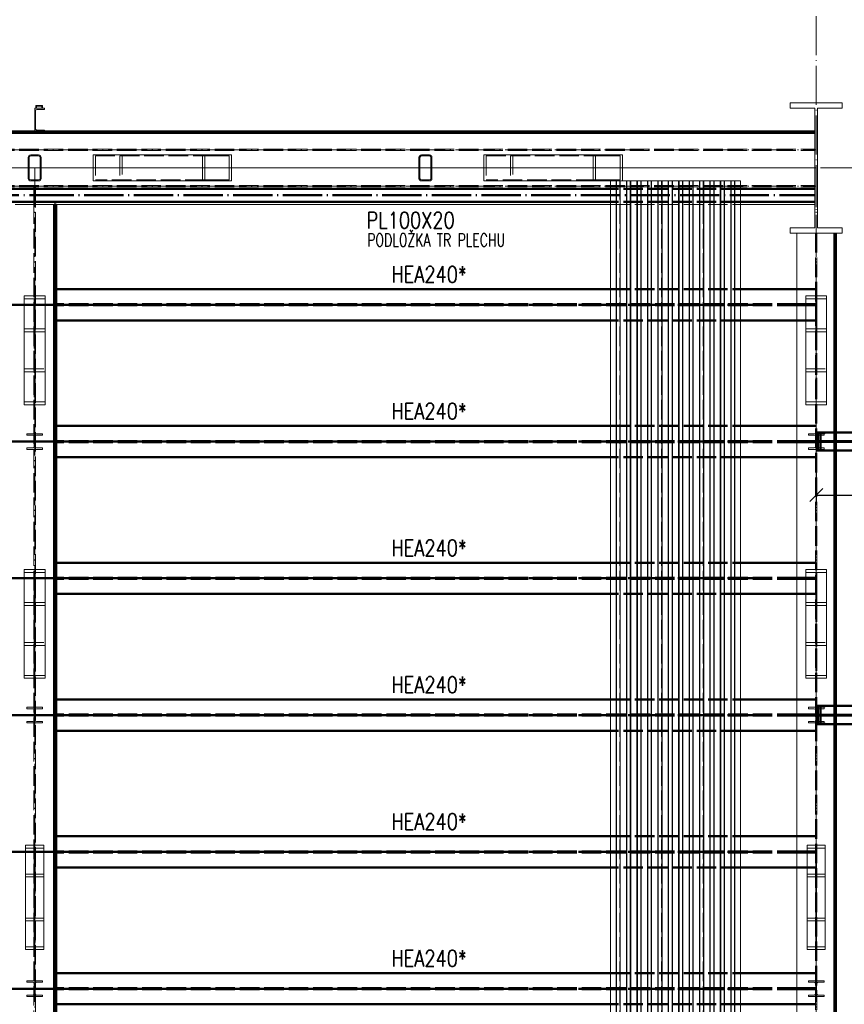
# Paper-space layout 'Layout1' of a CAD drawing. Extents: x -2 to 1243, y -36 to 596.
# Tile 50 of 84: x 599 to 725, y 358 to 509. Entities that reach past the tile are written whole.
import ezdxf

# ---------------------------------------------------------------- set-up
doc = ezdxf.new("R2010")
doc.units = 0
for name, pattern in [('ACAD_ISO02W100', [15, 12, -3]), ('ACAD_ISO04W100', [30.5, 24, -3, 0.5, -3]), ('HP_01_CER_B', [8, 5, -1, 1, -1])]:
    doc.linetypes.add(name, pattern=pattern)
doc.layers.get('0').update_dxf_attribs({"linetype": 'CONTINUOUS'})
doc.layers.get('DEFPOINTS').update_dxf_attribs({"color": 132, "linetype": 'CONTINUOUS'})
for name, color, linetype, lineweight in [('SS_1.ET-HALA_TaO-KCE_VELINU-PRUVLAK', 9, 'CONTINUOUS', 13), ('SS_1.ET-HALA_TaO-LAVKA_+8.000m', 9, 'CONTINUOUS', 13), ('SS_1.ET-HALA_TaO-RASTR', 7, 'HP_01_CER_B', 13), ('SS_1.ET-HALA_TaO-SLOUP', 9, 'CONTINUOUS', 13), ('SS_2.ET-HALA_TaO-KCE_VELINU-PODLAH.NOSNIK', 212, 'CONTINUOUS', 50), ('SS_2.ET-HALA_TaO-KCE_VELINU-PODLAHA_LEM', 140, 'CONTINUOUS', 50), ('SS_2.ET-HALA_TaO-KCE_VELINU-PODLAHA_TRAPEZ.PLECH', 153, 'CONTINUOUS', 18), ('SS_2.ET-HALA_TaO-KCE_VELINU-ZESILENI', 160, 'CONTINUOUS', 50), ('SS_2.ET-HALA_TaO-LAVKA_+8.000m', 134, 'CONTINUOUS', 50), ('SS_KOTY', 3, 'CONTINUOUS', 25), ('SS_POPIS_PROFILU', 13, 'CONTINUOUS', 25), ('SS_POPIS_PROFILU_S355', 2, 'CONTINUOUS', 35)]:
    doc.layers.add(name, color=color, linetype=linetype, lineweight=lineweight)
doc.styles.add('ROMANS', font='romans.shx', dxfattribs={"width": 0.8})
doc.styles.add('romans.shx', font='romans.shx', dxfattribs={"height": 5})
doc.dimstyles.new('A-1_(2.5)_50AS', dxfattribs={"dimtxt": 2.5, "dimasz": 2, "dimexe": 1, "dimexo": 2, "dimgap": 0, "dimtad": 0, "dimdec": 1, "dimlfac": 50, "dimrnd": 1, "dimtxsty": 'ROMANS', "dimblk1": 'OBLIQUE', "dimblk2": 'OBLIQUE', "dimsah": 1, "dimcen": 2, "dimclrd": 256, "dimclre": 256, "dimclrt": 256, "dimadec": 1, "dimazin": 2, "dimtfac": 0.714286, "dimtdec": 1, "dimtmove": 0, "dimatfit": 3, "dimldrblk": 'OPEN', "dimfxl": 1, "dimtvp": 1.142857, "dimtfill": 1, "dimtolj": 1, "dimlwd": -1, "dimlwe": -1, "dimarcsym": 0})

# ---------------------------------------------------------------- blocks, each defined once
blk = doc.blocks.new('_Oblique')
at = {"color": 0, "linetype": 'ByBlock', "lineweight": -2}
blk.add_line((-0.5, -0.5), (0.5, 0.5), dxfattribs=at)
blk = doc.blocks.new('*D93')
at = {"layer": 'DEFPOINTS', "color": 0, "transparency": 16777216}
for p in [(721.1, 444.52, -6549.36), (743.17, 444.52, -6549.36), (743.17, 436.31)]:
    blk.add_point(p, dxfattribs=at)
at = {"layer": 'SS_KOTY', "transparency": 16777216}
for p, q in [((721.1, 442.52), (721.1, 435.31)), ((743.17, 442.52), (743.17, 435.31)), ((721.1, 436.31), (743.17, 436.31))]:
    blk.add_line(p, q, dxfattribs=at)
at = {"layer": 'SS_KOTY', "transparency": 16777216, "xscale": 2, "yscale": 2, "zscale": 2, "rotation": 180}
blk.add_blockref('_Oblique', (721.1, 436.31), dxfattribs=at)
at = {"layer": 'SS_KOTY', "transparency": 16777216, "xscale": 2, "yscale": 2, "zscale": 2}
blk.add_blockref('_Oblique', (743.17, 436.31), dxfattribs=at)
at = {"layer": 'SS_KOTY', "transparency": 16777216, "insert": (732.14, 439.17), "char_height": 2.5, "attachment_point": 5, "style": 'ROMANS', "bg_fill": 3, "box_fill_scale": 1.1, "bg_fill_color": 256, "bg_fill_true_color": 13158600, "bg_fill_transparency": 0}
blk.add_mtext('\\A1;1104', dxfattribs=at)
blk = doc.blocks.new('_OPEN')
at = {"color": 0, "linetype": 'ByBlock'}
for p, q in [((-1, 0.167), (0, 0)), ((0, 0), (-1, -0.167)), ((0, 0), (-1, 0))]:
    blk.add_line(p, q, dxfattribs=at)

psp = doc.layouts.get("Layout1")

# ---------------------------------------------------------------- linework, layer by layer
at = {"layer": 'SS_1.ET-HALA_TaO-KCE_VELINU-PRUVLAK', "color": 9, "linetype": 'ACAD_ISO02W100', "ltscale": 0.25}
for p, q in [((467.4941, 489.4292), (720.9043, 489.4292)), ((467.4941, 489.2192), (720.9043, 489.2192)), ((610.4261, 488.3642), (627.226, 488.3642)), ((610.4261, 488.3642), (610.4261, 484.6842)), ((614.1827, 488.3642), (614.1827, 484.6842)), ((614.5404, 488.5242), (614.5404, 484.5242)), ((670.4261, 488.3642), (687.226, 488.3642)), ((670.4261, 488.3642), (670.4261, 484.6842)), ((674.1827, 488.3642), (674.1827, 484.6842)), ((674.5404, 488.5242), (674.5404, 484.5242)), ((600.2643, 486.5242), (600.1043, 486.5242)), ((602.1043, 486.5242), (601.9443, 486.5242)), ((631.3404, 486.5242), (610.0683, 486.5242)), ((660.2643, 486.5242), (660.1043, 486.5242)), ((662.1043, 486.5242), (661.9443, 486.5242)), ((691.3404, 486.5242), (670.0683, 486.5242)), ((467.4941, 483.8292), (720.9043, 483.8292)), ((627.226, 484.6842), (610.4261, 484.6842)), ((687.226, 484.6842), (670.4261, 484.6842)), ((467.4941, 483.6192), (720.9043, 483.6192)), ((600.9943, 483.6192), (600.9943, 481.1242)), ((601.2143, 481.1242), (601.2143, 483.6192)), ((601.2143, 481.1242), (600.9943, 481.1242)), ((600.9943, 481.1242), (600.9943, 480.9828)), ((600.9943, 480.9828), (600.9943, 480.9242)), ((600.9943, 480.9242), (600.9943, 71.7243)), ((601.2143, 480.9828), (601.2143, 481.1242)), ((601.2143, 480.9242), (601.2143, 480.9828)), ((601.2143, 71.7243), (601.2143, 480.9242)), ((689.5043, 480.9242), (709.5043, 480.9242)), ((601.0243, 461.8188), (601.0243, 450.6188)), ((601.1843, 461.8188), (601.1843, 450.6188)), ((721.0243, 461.8188), (721.0243, 450.6188)), ((721.1843, 461.8188), (721.1843, 450.6188)), ((599.5043, 455.677), (602.7043, 455.677)), ((599.5043, 455.2297), (601.0243, 455.2297)), ((601.1843, 455.2297), (602.7043, 455.2297)), ((719.5043, 455.677), (722.7043, 455.677)), ((719.5043, 455.2297), (721.0243, 455.2297)), ((721.1843, 455.2297), (722.7043, 455.2297)), ((599.5043, 450.6188), (601.0243, 450.6188)), ((601.1843, 450.6188), (602.7043, 450.6188)), ((719.5043, 450.6188), (721.0243, 450.6188)), ((721.1843, 450.6188), (722.7043, 450.6188)), ((601.0243, 419.8188), (601.0243, 408.6188)), ((601.1843, 419.8188), (601.1843, 408.6188)), ((721.0243, 419.8188), (721.0243, 408.6188)), ((721.1843, 419.8188), (721.1843, 408.6188)), ((599.5043, 413.677), (602.7043, 413.677)), ((599.5043, 413.2297), (601.0243, 413.2297)), ((601.1843, 413.2297), (602.7043, 413.2297)), ((719.5043, 413.677), (722.7043, 413.677)), ((719.5043, 413.2297), (721.0243, 413.2297)), ((721.1843, 413.2297), (722.7043, 413.2297)), ((599.5043, 408.6188), (601.0243, 408.6188)), ((601.1843, 408.6188), (602.7043, 408.6188)), ((719.5043, 408.6188), (721.0243, 408.6188)), ((721.1843, 408.6188), (722.7043, 408.6188)), ((601.0343, 378.1285), (601.0343, 366.9285)), ((601.1743, 378.1285), (601.1743, 366.9285)), ((721.0343, 366.9285), (721.0343, 378.1285)), ((721.1743, 366.9285), (721.1743, 378.1285)), ((599.7043, 371.3329), (602.5043, 371.3329)), ((599.7043, 370.92), (601.0343, 370.92)), ((601.1743, 370.92), (602.5043, 370.92)), ((719.7043, 371.3329), (722.5043, 371.3329)), ((719.7043, 370.92), (721.0343, 370.92)), ((721.1743, 370.92), (722.5043, 370.92)), ((599.7043, 366.9285), (601.0343, 366.9285)), ((601.1743, 366.9285), (602.5043, 366.9285)), ((719.7043, 366.9285), (721.0343, 366.9285)), ((721.1743, 366.9285), (722.5043, 366.9285))]:
    psp.add_line(p, q, dxfattribs=at)
at = {"layer": 'SS_1.ET-HALA_TaO-KCE_VELINU-PRUVLAK', "color": 9, "linetype": 'ACAD_ISO04W100', "ltscale": 0.25}
for p, q in [((467.4941, 489.3242), (721.1043, 489.3242)), ((629.1043, 486.5242), (601.1043, 486.5242)), ((601.1043, 486.5242), (601.1043, 67.7242)), ((689.1043, 486.5242), (661.1043, 486.5242)), ((467.4941, 483.7242), (721.1043, 483.7242)), ((601.1043, 444.5242), (601.1043, 464.1242)), ((601.1043, 402.5242), (601.1043, 422.1242)), ((721.1043, 402.5242), (721.1043, 422.1242)), ((601.1043, 360.5242), (601.1043, 380.1242)), ((721.1043, 360.5242), (721.1043, 380.1242))]:
    psp.add_line(p, q, dxfattribs=at)
at = {"layer": 'SS_1.ET-HALA_TaO-KCE_VELINU-PRUVLAK', "color": 5, "linetype": 'Continuous', "ltscale": 0.25}
for p, q in [((601.7043, 488.5242), (600.5043, 488.5242)), ((600.5043, 488.3642), (601.7043, 488.3642)), ((626.8683, 488.5242), (610.0683, 488.5242)), ((610.0683, 488.5242), (610.0683, 484.5242)), ((631.3404, 488.5242), (626.8683, 488.5242)), ((626.8683, 484.5242), (626.8683, 488.5242)), ((627.226, 488.3642), (630.9826, 488.3642)), ((627.226, 484.6842), (627.226, 488.3642)), ((630.9826, 484.6842), (630.9826, 488.3642)), ((631.3404, 484.5242), (631.3404, 488.5242)), ((661.7043, 488.5242), (660.5043, 488.5242)), ((660.5043, 488.3642), (661.7043, 488.3642)), ((686.8683, 488.5242), (670.0683, 488.5242)), ((670.0683, 488.5242), (670.0683, 484.5242)), ((691.3404, 488.5242), (686.8683, 488.5242)), ((686.8683, 484.5242), (686.8683, 488.5242)), ((687.226, 488.3642), (690.9826, 488.3642)), ((687.226, 484.6842), (687.226, 488.3642)), ((690.9826, 484.6842), (690.9826, 488.3642)), ((691.3404, 484.5242), (691.3404, 488.5242)), ((600.1043, 488.1242), (600.1043, 484.9242)), ((600.2643, 484.9242), (600.2643, 488.1242)), ((601.9443, 488.1242), (601.9443, 484.9242)), ((602.1043, 484.9242), (602.1043, 488.1242)), ((660.1043, 488.1242), (660.1043, 484.9242)), ((660.2643, 484.9242), (660.2643, 488.1242)), ((661.9443, 488.1242), (661.9443, 484.9242)), ((662.1043, 484.9242), (662.1043, 488.1242)), ((600.1043, 486.5242), (571.3404, 486.5242)), ((601.9443, 486.5242), (600.2643, 486.5242)), ((610.0683, 486.5242), (602.1043, 486.5242)), ((660.1043, 486.5242), (631.3404, 486.5242)), ((661.9443, 486.5242), (660.2643, 486.5242)), ((670.0683, 486.5242), (662.1043, 486.5242)), ((720.9043, 486.5242), (691.3404, 486.5242)), ((601.7043, 484.6842), (600.5043, 484.6842)), ((600.5043, 484.5242), (601.7043, 484.5242)), ((610.0683, 484.5242), (626.8683, 484.5242)), ((626.8683, 484.5242), (631.3404, 484.5242)), ((630.9826, 484.6842), (627.226, 484.6842)), ((661.7043, 484.6842), (660.5043, 484.6842)), ((660.5043, 484.5242), (661.7043, 484.5242)), ((670.0683, 484.5242), (686.8683, 484.5242)), ((686.8683, 484.5242), (691.3404, 484.5242)), ((690.9826, 484.6842), (687.226, 484.6842)), ((598.1043, 480.9242), (604.1043, 480.9242)), ((604.3843, 480.9242), (689.5043, 480.9242)), ((709.5043, 480.9242), (720.9043, 480.9242)), ((718.1043, 102.9242), (718.1043, 476.5242)), ((602.7043, 466.877), (599.5043, 466.877)), ((599.5043, 466.877), (599.5043, 466.4297)), ((601.0243, 466.4297), (599.5043, 466.4297)), ((599.5043, 466.4297), (599.5043, 461.8188)), ((601.0243, 466.4297), (601.0243, 461.8188)), ((602.7043, 466.4297), (601.1843, 466.4297)), ((601.1843, 466.4297), (601.1843, 461.8188)), ((602.7043, 466.4297), (602.7043, 466.877)), ((602.7043, 461.8188), (602.7043, 466.4297)), ((722.7043, 466.877), (719.5043, 466.877)), ((719.5043, 466.4297), (719.5043, 466.877)), ((721.0243, 466.4297), (719.5043, 466.4297)), ((719.5043, 461.8188), (719.5043, 466.4297)), ((721.0243, 466.4297), (721.0243, 461.8188)), ((722.7043, 466.4297), (721.1843, 466.4297)), ((721.1843, 466.4297), (721.1843, 461.8188)), ((722.7043, 466.877), (722.7043, 466.4297)), ((722.7043, 466.4297), (722.7043, 461.8188)), ((601.0243, 461.8188), (599.5043, 461.8188)), ((599.5043, 461.8188), (599.5043, 461.3715)), ((602.7043, 461.3715), (599.5043, 461.3715)), ((599.5043, 461.3715), (599.5043, 450.1715)), ((602.7043, 461.8188), (601.1843, 461.8188)), ((602.7043, 461.3715), (602.7043, 461.8188)), ((602.7043, 450.1715), (602.7043, 461.3715)), ((721.0243, 461.8188), (719.5043, 461.8188)), ((719.5043, 461.3715), (719.5043, 461.8188)), ((722.7043, 461.3715), (719.5043, 461.3715)), ((719.5043, 450.1715), (719.5043, 461.3715)), ((722.7043, 461.8188), (721.1843, 461.8188)), ((722.7043, 461.8188), (722.7043, 461.3715)), ((722.7043, 461.3715), (722.7043, 450.1715)), ((599.5043, 450.1715), (602.7043, 450.1715)), ((719.5043, 450.1715), (722.7043, 450.1715)), ((602.3043, 445.7242), (599.9043, 445.7242)), ((599.9043, 445.7242), (599.9043, 445.5042)), ((599.9043, 445.5042), (600.7993, 445.5042)), ((601.0393, 445.2642), (601.0393, 443.7842)), ((601.1693, 443.7842), (601.1693, 445.2642)), ((601.4093, 445.5042), (602.3043, 445.5042)), ((602.3043, 445.5042), (602.3043, 445.7242)), ((722.3043, 445.7242), (719.9043, 445.7242)), ((719.9043, 445.7242), (719.9043, 445.5042)), ((719.9043, 445.5042), (720.7993, 445.5042)), ((721.4093, 445.5042), (722.3043, 445.5042)), ((722.3043, 445.7242), (722.3043, 445.5042)), ((600.7993, 443.5442), (599.9043, 443.5442)), ((599.9043, 443.5442), (599.9043, 443.3242)), ((599.9043, 443.3242), (602.3043, 443.3242)), ((602.3043, 443.5442), (601.4093, 443.5442)), ((602.3043, 443.3242), (602.3043, 443.5442)), ((602.7043, 424.877), (599.5043, 424.877)), ((599.5043, 424.877), (599.5043, 424.4297)), ((602.7043, 424.4297), (602.7043, 424.877)), ((722.7043, 424.877), (719.5043, 424.877)), ((719.5043, 424.4297), (719.5043, 424.877)), ((722.7043, 424.877), (722.7043, 424.4297)), ((601.0243, 424.4297), (599.5043, 424.4297)), ((599.5043, 424.4297), (599.5043, 419.8188)), ((601.0243, 424.4297), (601.0243, 419.8188)), ((602.7043, 424.4297), (601.1843, 424.4297)), ((601.1843, 424.4297), (601.1843, 419.8188)), ((602.7043, 419.8188), (602.7043, 424.4297)), ((721.0243, 424.4297), (719.5043, 424.4297)), ((719.5043, 419.8188), (719.5043, 424.4297)), ((721.0243, 424.4297), (721.0243, 419.8188)), ((722.7043, 424.4297), (721.1843, 424.4297)), ((721.1843, 424.4297), (721.1843, 419.8188)), ((722.7043, 424.4297), (722.7043, 419.8188)), ((601.0243, 419.8188), (599.5043, 419.8188)), ((599.5043, 419.8188), (599.5043, 419.3715)), ((602.7043, 419.3715), (599.5043, 419.3715)), ((599.5043, 419.3715), (599.5043, 408.1715)), ((602.7043, 419.8188), (601.1843, 419.8188)), ((602.7043, 419.3715), (602.7043, 419.8188)), ((602.7043, 408.1715), (602.7043, 419.3715)), ((721.0243, 419.8188), (719.5043, 419.8188)), ((719.5043, 419.3715), (719.5043, 419.8188)), ((722.7043, 419.3715), (719.5043, 419.3715)), ((719.5043, 408.1715), (719.5043, 419.3715)), ((722.7043, 419.8188), (721.1843, 419.8188)), ((722.7043, 419.8188), (722.7043, 419.3715)), ((722.7043, 419.3715), (722.7043, 408.1715)), ((599.5043, 408.1715), (602.7043, 408.1715)), ((719.5043, 408.1715), (722.7043, 408.1715)), ((602.3043, 403.7242), (599.9043, 403.7242)), ((599.9043, 403.7242), (599.9043, 403.5042)), ((602.3043, 403.5042), (602.3043, 403.7242)), ((722.3043, 403.7242), (719.9043, 403.7242)), ((719.9043, 403.7242), (719.9043, 403.5042)), ((722.3043, 403.7242), (722.3043, 403.5042)), ((599.9043, 403.5042), (600.7993, 403.5042)), ((601.0393, 403.2642), (601.0393, 401.7842)), ((601.1693, 401.7842), (601.1693, 403.2642)), ((601.4093, 403.5042), (602.3043, 403.5042)), ((719.9043, 403.5042), (720.7993, 403.5042)), ((721.0393, 403.2642), (721.0393, 401.7842)), ((721.1693, 401.7842), (721.1693, 403.2642)), ((721.4093, 403.5042), (722.3043, 403.5042)), ((600.7993, 401.5442), (599.9043, 401.5442)), ((599.9043, 401.5442), (599.9043, 401.3242)), ((599.9043, 401.3242), (602.3043, 401.3242)), ((602.3043, 401.5442), (601.4093, 401.5442)), ((602.3043, 401.3242), (602.3043, 401.5442)), ((720.7993, 401.5442), (719.9043, 401.5442)), ((719.9043, 401.5442), (719.9043, 401.3242)), ((719.9043, 401.3242), (722.3043, 401.3242)), ((722.3043, 401.5442), (721.4093, 401.5442)), ((722.3043, 401.5442), (722.3043, 401.3242)), ((602.5043, 382.5329), (599.7043, 382.5329)), ((599.7043, 382.5329), (599.7043, 382.12)), ((602.5043, 382.12), (602.5043, 382.5329)), ((722.5043, 382.5329), (719.7043, 382.5329)), ((719.7043, 382.5329), (719.7043, 382.12)), ((722.5043, 382.12), (722.5043, 382.5329)), ((601.0343, 382.12), (599.7043, 382.12)), ((599.7043, 382.12), (599.7043, 378.1285)), ((601.0343, 382.12), (601.0343, 378.1285)), ((602.5043, 382.12), (601.1743, 382.12)), ((601.1743, 382.12), (601.1743, 378.1285)), ((602.5043, 378.1285), (602.5043, 382.12)), ((721.0343, 382.12), (719.7043, 382.12)), ((719.7043, 382.12), (719.7043, 378.1285)), ((721.0343, 378.1285), (721.0343, 382.12)), ((722.5043, 382.12), (721.1743, 382.12)), ((721.1743, 378.1285), (721.1743, 382.12)), ((722.5043, 378.1285), (722.5043, 382.12)), ((601.0343, 378.1285), (599.7043, 378.1285)), ((599.7043, 378.1285), (599.7043, 377.7156)), ((602.5043, 378.1285), (601.1743, 378.1285)), ((602.5043, 377.7156), (602.5043, 378.1285)), ((721.0343, 378.1285), (719.7043, 378.1285)), ((719.7043, 378.1285), (719.7043, 377.7156)), ((722.5043, 378.1285), (721.1743, 378.1285)), ((722.5043, 377.7156), (722.5043, 378.1285)), ((602.5043, 377.7156), (599.7043, 377.7156)), ((599.7043, 377.7156), (599.7043, 366.5156)), ((602.5043, 366.5156), (602.5043, 377.7156)), ((722.5043, 377.7156), (719.7043, 377.7156)), ((719.7043, 377.7156), (719.7043, 366.5156)), ((722.5043, 366.5156), (722.5043, 377.7156)), ((599.7043, 366.5156), (602.5043, 366.5156)), ((719.7043, 366.5156), (722.5043, 366.5156)), ((602.3043, 361.7242), (599.9043, 361.7242)), ((599.9043, 361.7242), (599.9043, 361.5042)), ((599.9043, 361.5042), (600.7993, 361.5042)), ((601.4093, 361.5042), (602.3043, 361.5042)), ((602.3043, 361.5042), (602.3043, 361.7242)), ((722.3043, 361.7242), (719.9043, 361.7242)), ((719.9043, 361.7242), (719.9043, 361.5042)), ((719.9043, 361.5042), (720.7993, 361.5042)), ((721.4093, 361.5042), (722.3043, 361.5042)), ((722.3043, 361.7242), (722.3043, 361.5042)), ((601.0393, 361.2642), (601.0393, 359.7842)), ((601.1693, 359.7842), (601.1693, 361.2642)), ((721.0393, 361.2642), (721.0393, 359.7842)), ((721.1693, 359.7842), (721.1693, 361.2642)), ((600.7993, 359.5442), (599.9043, 359.5442)), ((599.9043, 359.5442), (599.9043, 359.3242)), ((599.9043, 359.3242), (602.3043, 359.3242)), ((602.3043, 359.5442), (601.4093, 359.5442)), ((602.3043, 359.3242), (602.3043, 359.5442)), ((720.7993, 359.5442), (719.9043, 359.5442)), ((719.9043, 359.5442), (719.9043, 359.3242)), ((719.9043, 359.3242), (722.3043, 359.3242)), ((722.3043, 359.5442), (721.4093, 359.5442)), ((722.3043, 359.5442), (722.3043, 359.3242))]:
    psp.add_line(p, q, dxfattribs=at)
for centre, start, end in [((600.5043, 488.1242), 90, 180), ((601.7043, 488.1242), 0, 90), ((660.5043, 488.1242), 90, 180), ((661.7043, 488.1242), 0, 90), ((600.5043, 484.9242), 180, 270), ((601.7043, 484.9242), 270, 0), ((660.5043, 484.9242), 180, 270), ((661.7043, 484.9242), 270, 0)]:
    psp.add_arc(centre, 0.4, start, end, dxfattribs=at)
at = {"layer": 'SS_1.ET-HALA_TaO-KCE_VELINU-PRUVLAK', "color": 5, "linetype": 'Continuous', "ltscale": 0.25, "extrusion": (3.03165e-13, -1.25575e-13, -1)}
for centre in [(-600.5043, 488.1242), (-601.4093, 403.2642), (-721.4093, 403.2642)]:
    psp.add_arc(centre, 0.24, 0, 90, dxfattribs=at)
at = {"layer": 'SS_1.ET-HALA_TaO-KCE_VELINU-PRUVLAK', "color": 5, "linetype": 'Continuous', "ltscale": 0.25, "extrusion": (-1.25575e-13, -3.03165e-13, -1)}
for centre in [(-601.7043, 488.1242), (-600.7993, 403.2642), (-720.7993, 403.2642)]:
    psp.add_arc(centre, 0.24, 90, 180, dxfattribs=at)
at = {"layer": 'SS_1.ET-HALA_TaO-KCE_VELINU-PRUVLAK', "color": 5, "linetype": 'Continuous', "ltscale": 0.25, "extrusion": (3.78956e-13, -1.56969e-13, -1)}
for centre in [(-660.5043, 488.1242), (-601.4093, 445.2642), (-601.4093, 361.2642), (-721.4093, 361.2642)]:
    psp.add_arc(centre, 0.24, 0, 90, dxfattribs=at)
at = {"layer": 'SS_1.ET-HALA_TaO-KCE_VELINU-PRUVLAK', "color": 5, "linetype": 'Continuous', "ltscale": 0.25, "extrusion": (-1.56969e-13, -3.78956e-13, -1)}
for centre in [(-661.7043, 488.1242), (-600.7993, 445.2642), (-600.7993, 361.2642), (-720.7993, 361.2642)]:
    psp.add_arc(centre, 0.24, 90, 180, dxfattribs=at)
at = {"layer": 'SS_1.ET-HALA_TaO-KCE_VELINU-PRUVLAK', "color": 5, "linetype": 'Continuous', "ltscale": 0.25, "extrusion": (1.51582e-13, 6.27875e-14, -1)}
psp.add_arc((-600.5043, 484.9242), 0.24, 270, 0, dxfattribs=at)
at = {"layer": 'SS_1.ET-HALA_TaO-KCE_VELINU-PRUVLAK', "color": 5, "linetype": 'Continuous', "ltscale": 0.25, "extrusion": (-6.27875e-14, 1.51582e-13, -1)}
psp.add_arc((-601.7043, 484.9242), 0.24, 180, 270, dxfattribs=at)
at = {"layer": 'SS_1.ET-HALA_TaO-KCE_VELINU-PRUVLAK', "color": 5, "linetype": 'Continuous', "ltscale": 0.25, "extrusion": (2.27374e-13, 9.41813e-14, -1)}
psp.add_arc((-660.5043, 484.9242), 0.24, 270, 0, dxfattribs=at)
at = {"layer": 'SS_1.ET-HALA_TaO-KCE_VELINU-PRUVLAK', "color": 5, "linetype": 'Continuous', "ltscale": 0.25, "extrusion": (-9.41813e-14, 2.27374e-13, -1)}
psp.add_arc((-661.7043, 484.9242), 0.24, 180, 270, dxfattribs=at)
at = {"layer": 'SS_1.ET-HALA_TaO-KCE_VELINU-PRUVLAK', "color": 5, "linetype": 'Continuous', "ltscale": 0.25, "extrusion": (-1.56969e-13, 3.78956e-13, -1)}
for centre in [(-600.7993, 443.7842), (-600.7993, 401.7842), (-720.7993, 401.7842), (-600.7993, 359.7842), (-720.7993, 359.7842)]:
    psp.add_arc(centre, 0.24, 180, 270, dxfattribs=at)
at = {"layer": 'SS_1.ET-HALA_TaO-KCE_VELINU-PRUVLAK', "color": 5, "linetype": 'Continuous', "ltscale": 0.25, "extrusion": (3.78956e-13, 1.56969e-13, -1)}
for centre in [(-601.4093, 443.7842), (-601.4093, 401.7842), (-721.4093, 401.7842), (-601.4093, 359.7842), (-721.4093, 359.7842)]:
    psp.add_arc(centre, 0.24, 270, 0, dxfattribs=at)
at = {"layer": 'SS_1.ET-HALA_TaO-LAVKA_+8.000m', "color": 5, "linetype": 'Continuous', "ltscale": 0.25}
for p, q in [((602.3043, 496.1313), (601.3043, 496.1313)), ((601.3043, 496.1313), (601.3043, 495.7243)), ((602.2243, 496.0182), (601.3843, 496.0182)), ((601.3843, 495.7243), (601.3843, 496.0182)), ((602.2243, 496.0182), (602.2243, 495.7243)), ((602.3043, 495.7243), (602.3043, 496.1313)), ((601.1043, 495.7242), (601.3043, 495.7242)), ((601.1043, 495.7242), (601.1043, 492.1242)), ((601.2143, 492.5742), (601.2143, 495.2742)), ((601.3043, 495.7243), (601.3843, 495.7243)), ((601.3843, 495.7242), (602.6043, 495.7242)), ((601.4543, 495.5142), (602.6043, 495.5142)), ((602.6043, 495.5142), (602.6043, 495.7242)), ((602.6043, 492.1242), (601.1043, 492.1242)), ((602.6043, 492.3342), (601.4543, 492.3342)), ((602.6043, 492.1242), (602.6043, 492.3342))]:
    psp.add_line(p, q, dxfattribs=at)
at = {"layer": 'SS_1.ET-HALA_TaO-LAVKA_+8.000m', "color": 5, "linetype": 'Continuous', "ltscale": 0.25, "extrusion": (7.57912e-14, -3.13938e-14, -1)}
psp.add_arc((-601.4543, 495.2742), 0.24, 0, 90, dxfattribs=at)
at = {"layer": 'SS_1.ET-HALA_TaO-LAVKA_+8.000m', "color": 5, "linetype": 'Continuous', "ltscale": 0.25, "extrusion": (7.57912e-14, 3.13938e-14, -1)}
psp.add_arc((-601.4543, 492.5742), 0.24, 270, 0, dxfattribs=at)
at = {"layer": 'SS_1.ET-HALA_TaO-RASTR', "linetype": 'ACAD_ISO04W100', "ltscale": 0.25}
psp.add_line((462.4941, 486.5242), (757.9592, 486.5242), dxfattribs=at)
at = {"layer": 'SS_1.ET-HALA_TaO-SLOUP', "color": 5, "linetype": 'Continuous', "ltscale": 0.25}
for p, q in [((725.1043, 496.5242), (717.1043, 496.5242)), ((717.1043, 496.5242), (717.1043, 495.7242)), ((725.1043, 495.7242), (725.1043, 496.5242)), ((717.1043, 495.7242), (720.9043, 495.7242)), ((720.9043, 495.7242), (720.9043, 477.3242)), ((721.3043, 495.7242), (725.1043, 495.7242)), ((721.3043, 477.3242), (721.3043, 495.7242)), ((720.9043, 477.3242), (717.1043, 477.3242)), ((717.1043, 477.3242), (717.1043, 476.5242)), ((717.1043, 476.5242), (725.1043, 476.5242)), ((725.1043, 477.3242), (721.3043, 477.3242)), ((725.1043, 476.5242), (725.1043, 477.3242))]:
    psp.add_line(p, q, dxfattribs=at)
at = {"layer": 'SS_2.ET-HALA_TaO-KCE_VELINU-PODLAH.NOSNIK', "color": 7, "linetype": 'ACAD_ISO04W100', "ltscale": 0.25}
for p, q in [((478.3043, 482.3242), (601.1043, 482.3242)), ((601.1043, 482.3242), (720.9043, 482.3242)), ((601.1043, 465.5242), (481.1043, 465.5242)), ((721.1043, 465.5242), (601.1043, 465.5242)), ((601.1043, 444.5242), (481.1043, 444.5242)), ((601.1043, 423.5242), (481.1043, 423.5242)), ((721.1043, 423.5242), (601.1043, 423.5242)), ((601.1043, 402.5242), (481.1043, 402.5242)), ((721.1043, 402.5242), (601.1043, 402.5242)), ((601.1043, 381.5242), (481.1043, 381.5242)), ((721.1043, 381.5242), (601.1043, 381.5242)), ((601.1043, 360.5242), (481.1043, 360.5242)), ((721.1043, 360.5242), (601.1043, 360.5242))]:
    psp.add_line(p, q, dxfattribs=at)
at = {"layer": 'SS_2.ET-HALA_TaO-KCE_VELINU-PODLAH.NOSNIK', "color": 1, "linetype": 'Continuous', "ltscale": 0.25}
for p, q in [((601.1043, 483.3242), (536.7043, 483.3242)), ((689.5043, 483.3242), (601.1043, 483.3242)), ((601.1043, 483.3242), (601.1043, 481.3242)), ((720.9043, 483.3242), (709.5043, 483.3242)), ((601.1043, 481.3242), (536.7043, 481.3242)), ((689.5043, 481.3242), (601.1043, 481.3242)), ((720.9043, 481.3242), (709.5043, 481.3242)), ((604.3843, 467.9242), (689.5043, 467.9242)), ((709.5043, 467.9242), (718.1043, 467.9242)), ((689.5043, 463.1242), (604.3843, 463.1242)), ((718.1043, 463.1242), (709.5043, 463.1242)), ((604.3843, 446.9242), (689.5043, 446.9242)), ((709.5043, 446.9242), (718.1043, 446.9242)), ((689.5043, 442.1242), (604.3843, 442.1242)), ((718.1043, 442.1242), (709.5043, 442.1242)), ((604.3843, 425.9242), (689.5043, 425.9242)), ((709.5043, 425.9242), (718.1043, 425.9242)), ((689.5043, 421.1242), (604.3843, 421.1242)), ((718.1043, 421.1242), (709.5043, 421.1242)), ((604.3843, 404.9242), (689.5043, 404.9242)), ((709.5043, 404.9242), (718.1043, 404.9242)), ((689.5043, 400.1242), (604.3843, 400.1242)), ((718.1043, 400.1242), (709.5043, 400.1242)), ((604.3843, 383.9242), (689.5043, 383.9242)), ((604.3843, 379.1242), (604.3843, 383.9242)), ((709.5043, 383.9242), (718.1043, 383.9242)), ((689.5043, 379.1242), (604.3843, 379.1242)), ((718.1043, 379.1242), (709.5043, 379.1242)), ((604.3843, 362.9242), (689.5043, 362.9242)), ((709.5043, 362.9242), (718.1043, 362.9242)), ((689.5043, 358.1242), (604.3843, 358.1242)), ((718.1043, 358.1242), (709.5043, 358.1242))]:
    psp.add_line(p, q, dxfattribs=at)
at = {"layer": 'SS_2.ET-HALA_TaO-KCE_VELINU-PODLAH.NOSNIK', "color": 3, "linetype": 'ACAD_ISO02W100', "ltscale": 0.25}
for p, q in [((709.5043, 483.3242), (689.5043, 483.3242)), ((709.5043, 481.3242), (689.5043, 481.3242)), ((689.5043, 467.9242), (709.5043, 467.9242)), ((718.1043, 467.9242), (720.9943, 467.9242)), ((718.1043, 465.5992), (604.3843, 465.5992)), ((718.1629, 465.5992), (718.1043, 465.5992)), ((718.3043, 465.5992), (718.1629, 465.5992)), ((720.9943, 465.5992), (718.3043, 465.5992)), ((718.3043, 465.4492), (718.3043, 465.5992)), ((718.1043, 465.4492), (604.3843, 465.4492)), ((718.1629, 465.4492), (718.1043, 465.4492)), ((718.3043, 465.4492), (718.1629, 465.4492)), ((720.9943, 465.4492), (718.3043, 465.4492)), ((709.5043, 463.1242), (689.5043, 463.1242)), ((720.9943, 463.1242), (718.1043, 463.1242)), ((689.5043, 446.9242), (709.5043, 446.9242)), ((718.1043, 446.9242), (720.9943, 446.9242)), ((718.1043, 444.5992), (604.3843, 444.5992)), ((718.1043, 444.4492), (604.3843, 444.4492)), ((718.1629, 444.5992), (718.1043, 444.5992)), ((718.1629, 444.4492), (718.1043, 444.4492)), ((718.3043, 444.5992), (718.1629, 444.5992)), ((718.3043, 444.4492), (718.1629, 444.4492)), ((718.3043, 444.4492), (718.3043, 444.5992)), ((709.5043, 442.1242), (689.5043, 442.1242)), ((689.5043, 425.9242), (709.5043, 425.9242)), ((718.1043, 425.9242), (720.9943, 425.9242)), ((718.1043, 423.5992), (604.3843, 423.5992)), ((718.1043, 423.4492), (604.3843, 423.4492)), ((718.1629, 423.5992), (718.1043, 423.5992)), ((718.1629, 423.4492), (718.1043, 423.4492)), ((718.3043, 423.5992), (718.1629, 423.5992)), ((718.3043, 423.4492), (718.1629, 423.4492)), ((720.9943, 423.5992), (718.3043, 423.5992)), ((718.3043, 423.4492), (718.3043, 423.5992)), ((720.9943, 423.4492), (718.3043, 423.4492)), ((709.5043, 421.1242), (689.5043, 421.1242)), ((720.9943, 421.1242), (718.1043, 421.1242)), ((689.5043, 404.9242), (709.5043, 404.9242)), ((718.1043, 404.9242), (720.9943, 404.9242)), ((718.1043, 402.5992), (604.3843, 402.5992)), ((718.1043, 402.4492), (604.3843, 402.4492)), ((718.1629, 402.5992), (718.1043, 402.5992)), ((718.1629, 402.4492), (718.1043, 402.4492)), ((718.3043, 402.5992), (718.1629, 402.5992)), ((718.3043, 402.4492), (718.1629, 402.4492)), ((720.9943, 402.5992), (718.3043, 402.5992)), ((718.3043, 402.4492), (718.3043, 402.5992)), ((720.9943, 402.4492), (718.3043, 402.4492)), ((709.5043, 400.1242), (689.5043, 400.1242)), ((720.9943, 400.1242), (718.1043, 400.1242)), ((689.5043, 383.9242), (709.5043, 383.9242)), ((718.1043, 383.9242), (720.9943, 383.9242)), ((718.1043, 381.5992), (604.3843, 381.5992)), ((718.1043, 381.4492), (604.3843, 381.4492)), ((718.1629, 381.5992), (718.1043, 381.5992)), ((718.1629, 381.4492), (718.1043, 381.4492)), ((718.3043, 381.5992), (718.1629, 381.5992)), ((718.3043, 381.4492), (718.1629, 381.4492)), ((720.9943, 381.5992), (718.3043, 381.5992)), ((718.3043, 381.4492), (718.3043, 381.5992)), ((720.9943, 381.4492), (718.3043, 381.4492)), ((709.5043, 379.1242), (689.5043, 379.1242)), ((720.9943, 379.1242), (718.1043, 379.1242)), ((689.5043, 362.9242), (709.5043, 362.9242)), ((718.1043, 362.9242), (720.9943, 362.9242)), ((718.1043, 360.5992), (604.3843, 360.5992)), ((718.1043, 360.4492), (604.3843, 360.4492)), ((718.1629, 360.5992), (718.1043, 360.5992)), ((718.1629, 360.4492), (718.1043, 360.4492)), ((718.3043, 360.5992), (718.1629, 360.5992)), ((718.3043, 360.4492), (718.1629, 360.4492)), ((720.9943, 360.5992), (718.3043, 360.5992)), ((718.3043, 360.4492), (718.3043, 360.5992)), ((720.9943, 360.4492), (718.3043, 360.4492)), ((709.5043, 358.1242), (689.5043, 358.1242)), ((720.9943, 358.1242), (718.1043, 358.1242))]:
    psp.add_line(p, q, dxfattribs=at)
at = {"layer": 'SS_2.ET-HALA_TaO-KCE_VELINU-PODLAHA_LEM', "color": 1, "linetype": 'Continuous', "ltscale": 0.25}
for p, q in [((601.1043, 492.1242), (478.1043, 492.1242)), ((478.3043, 491.9242), (720.9043, 491.9242)), ((720.9043, 492.1242), (602.6043, 492.1242)), ((723.9043, 476.5242), (723.9043, 445.9242)), ((724.1043, 476.5242), (724.1043, 445.9242)), ((723.9043, 401.1242), (723.9043, 319.9242)), ((724.1043, 401.1242), (724.1043, 319.9242))]:
    psp.add_line(p, q, dxfattribs=at)
at = {"layer": 'SS_2.ET-HALA_TaO-KCE_VELINU-PODLAHA_LEM', "color": 7, "linetype": 'ACAD_ISO04W100', "ltscale": 0.25}
psp.add_line((478.1043, 492.1242), (720.9043, 492.1242), dxfattribs=at)
at = {"layer": 'SS_2.ET-HALA_TaO-KCE_VELINU-PODLAHA_LEM', "color": 3, "linetype": 'ACAD_ISO02W100', "ltscale": 0.25}
for p, q in [((723.9043, 403.9242), (723.9043, 401.1242)), ((724.1043, 403.9242), (724.1043, 401.1242))]:
    psp.add_line(p, q, dxfattribs=at)
at = {"layer": 'SS_2.ET-HALA_TaO-KCE_VELINU-PODLAHA_TRAPEZ.PLECH', "color": 5, "linetype": 'Continuous', "ltscale": 0.25}
for p, q in [((689.5043, 484.5242), (689.5043, 102.9243)), ((690.3805, 484.5242), (690.3805, 102.9243)), ((690.4455, 484.5242), (690.4455, 102.9243)), ((690.9803, 484.5242), (690.9803, 102.9243)), ((691.0282, 484.5242), (691.0282, 102.9243)), ((691.3404, 484.5242), (691.9805, 484.5242)), ((691.9805, 484.5242), (692.0224, 484.5242)), ((691.9805, 484.5242), (691.9805, 102.9243)), ((692.0224, 484.5242), (692.0283, 484.5242)), ((692.0283, 484.5242), (692.5632, 484.5242)), ((692.0283, 484.5242), (692.0283, 102.9243)), ((692.5632, 484.5242), (692.5711, 484.5242)), ((692.5632, 484.5242), (692.5632, 102.9243)), ((692.5711, 484.5242), (692.6282, 484.5242)), ((692.6282, 484.5242), (693.5805, 484.5242)), ((692.6282, 484.5242), (692.6282, 102.9243)), ((693.5805, 484.5242), (693.6375, 484.5242)), ((693.5805, 484.5242), (693.5805, 102.9243)), ((693.6375, 484.5242), (693.6455, 484.5242)), ((693.6455, 484.5242), (694.1803, 484.5242)), ((693.6455, 484.5242), (693.6455, 102.9243)), ((694.1803, 484.5242), (694.1863, 484.5242)), ((694.1803, 484.5242), (694.1803, 102.9243)), ((694.1863, 484.5242), (694.2282, 484.5242)), ((694.2282, 484.5242), (695.1805, 484.5242)), ((694.2282, 484.5242), (694.2282, 102.9243)), ((695.1805, 484.5242), (695.2224, 484.5242)), ((695.1805, 484.5242), (695.1805, 102.9243)), ((695.2224, 484.5242), (695.2283, 484.5242)), ((695.2283, 484.5242), (695.7632, 484.5242)), ((695.2283, 484.5242), (695.2283, 102.9243)), ((695.7632, 484.5242), (695.7711, 484.5242)), ((695.7632, 484.5242), (695.7632, 102.9243)), ((695.7711, 484.5242), (695.8282, 484.5242)), ((695.8282, 484.5242), (696.7805, 484.5242)), ((695.8282, 484.5242), (695.8282, 102.9243)), ((696.7805, 484.5242), (696.8375, 484.5242)), ((696.7805, 484.5242), (696.7805, 102.9243)), ((696.8375, 484.5242), (696.8455, 484.5242)), ((696.8455, 484.5242), (697.3803, 484.5242)), ((696.8455, 484.5242), (696.8455, 102.9243)), ((697.3803, 484.5242), (697.3863, 484.5242)), ((697.3803, 484.5242), (697.3803, 102.9243)), ((697.3863, 484.5242), (697.4282, 484.5242)), ((697.4282, 484.5242), (698.3805, 484.5242)), ((697.4282, 484.5242), (697.4282, 102.9243)), ((698.3805, 484.5242), (698.4224, 484.5242)), ((698.3805, 484.5242), (698.3805, 102.9243)), ((698.4224, 484.5242), (698.4283, 484.5242)), ((698.4283, 484.5242), (698.9632, 484.5242)), ((698.4283, 484.5242), (698.4283, 102.9243)), ((698.9632, 484.5242), (698.9711, 484.5242)), ((698.9632, 484.5242), (698.9632, 102.9243)), ((698.9711, 484.5242), (699.0282, 484.5242)), ((699.0282, 484.5242), (699.9805, 484.5242)), ((699.0282, 484.5242), (699.0282, 102.9243)), ((699.9805, 484.5242), (700.0375, 484.5242)), ((699.9805, 484.5242), (699.9805, 102.9243)), ((700.0375, 484.5242), (700.0455, 484.5242)), ((700.0455, 484.5242), (700.5803, 484.5242)), ((700.0455, 484.5242), (700.0455, 102.9243)), ((700.5803, 484.5242), (700.5863, 484.5242)), ((700.5803, 484.5242), (700.5803, 102.9243)), ((700.5863, 484.5242), (700.6282, 484.5242)), ((700.6282, 484.5242), (701.5805, 484.5242)), ((700.6282, 484.5242), (700.6282, 102.9243)), ((701.5805, 484.5242), (701.6224, 484.5242)), ((701.5805, 484.5242), (701.5805, 102.9243)), ((701.6224, 484.5242), (701.6283, 484.5242)), ((701.6283, 484.5242), (702.1632, 484.5242)), ((701.6283, 484.5242), (701.6283, 102.9243)), ((702.1632, 484.5242), (702.1711, 484.5242)), ((702.1632, 484.5242), (702.1632, 102.9243)), ((702.1711, 484.5242), (702.2282, 484.5242)), ((702.2282, 484.5242), (703.1805, 484.5242)), ((702.2282, 484.5242), (702.2282, 102.9243)), ((703.1805, 484.5242), (703.2375, 484.5242)), ((703.1805, 484.5242), (703.1805, 102.9243)), ((703.2375, 484.5242), (703.2455, 484.5242)), ((703.2455, 484.5242), (703.7803, 484.5242)), ((703.2455, 484.5242), (703.2455, 102.9243)), ((703.7803, 484.5242), (703.7863, 484.5242)), ((703.7803, 484.5242), (703.7803, 102.9243)), ((703.7863, 484.5242), (703.8282, 484.5242)), ((703.8282, 484.5242), (704.7805, 484.5242)), ((703.8282, 484.5242), (703.8282, 102.9243)), ((704.7805, 484.5242), (704.8224, 484.5242)), ((704.7805, 484.5242), (704.7805, 102.9243)), ((704.8224, 484.5242), (704.8283, 484.5242)), ((704.8283, 484.5242), (705.3632, 484.5242)), ((704.8283, 484.5242), (704.8283, 102.9243)), ((705.3632, 484.5242), (705.3711, 484.5242)), ((705.3632, 484.5242), (705.3632, 102.9243)), ((705.3711, 484.5242), (705.4282, 484.5242)), ((705.4282, 484.5242), (706.3805, 484.5242)), ((705.4282, 484.5242), (705.4282, 102.9243)), ((706.3805, 484.5242), (706.4375, 484.5242)), ((706.3805, 484.5242), (706.3805, 102.9243)), ((706.4375, 484.5242), (706.4455, 484.5242)), ((706.4455, 484.5242), (706.9803, 484.5242)), ((706.4455, 484.5242), (706.4455, 102.9243)), ((706.9803, 484.5242), (706.9863, 484.5242)), ((706.9803, 484.5242), (706.9803, 102.9243)), ((706.9863, 484.5242), (707.0282, 484.5242)), ((707.0282, 484.5242), (707.9805, 484.5242)), ((707.0282, 484.5242), (707.0282, 102.9243)), ((707.9805, 484.5242), (708.0224, 484.5242)), ((707.9805, 484.5242), (707.9805, 102.9243)), ((708.0224, 484.5242), (708.0283, 484.5242)), ((708.0283, 484.5242), (708.5632, 484.5242)), ((708.0283, 484.5242), (708.0283, 102.9243)), ((708.5632, 484.5242), (708.5711, 484.5242)), ((708.5632, 484.5242), (708.5632, 102.9243)), ((708.5711, 484.5242), (708.6282, 484.5242)), ((708.6282, 484.5242), (709.5043, 484.5242)), ((708.6282, 102.9243), (708.6282, 484.5242)), ((709.5043, 102.9243), (709.5043, 484.5242))]:
    psp.add_line(p, q, dxfattribs=at)
at = {"layer": 'SS_2.ET-HALA_TaO-KCE_VELINU-PODLAHA_TRAPEZ.PLECH', "color": 5, "linetype": 'ACAD_ISO02W100', "ltscale": 0.25}
for p, q in [((690.4283, 102.9243), (690.4283, 484.5242)), ((690.9632, 102.9243), (690.9632, 484.5242)), ((692.0455, 102.9243), (692.0455, 484.5242)), ((692.5803, 102.9243), (692.5803, 484.5242)), ((693.6283, 102.9243), (693.6283, 484.5242)), ((694.1632, 102.9243), (694.1632, 484.5242)), ((695.2455, 102.9243), (695.2455, 484.5242)), ((695.7803, 102.9243), (695.7803, 484.5242)), ((696.8283, 102.9243), (696.8283, 484.5242)), ((697.3632, 102.9243), (697.3632, 484.5242)), ((698.4455, 102.9243), (698.4455, 484.5242)), ((698.9803, 102.9243), (698.9803, 484.5242)), ((700.0283, 102.9243), (700.0283, 484.5242)), ((700.5632, 102.9243), (700.5632, 484.5242)), ((701.6455, 102.9243), (701.6455, 484.5242)), ((702.1803, 102.9243), (702.1803, 484.5242)), ((703.2283, 102.9243), (703.2283, 484.5242)), ((703.7632, 102.9243), (703.7632, 484.5242)), ((704.8455, 102.9243), (704.8455, 484.5242)), ((705.3803, 102.9243), (705.3803, 484.5242)), ((706.4283, 102.9243), (706.4283, 484.5242)), ((706.9632, 102.9243), (706.9632, 484.5242)), ((708.0455, 102.9243), (708.0455, 484.5242)), ((708.5803, 102.9243), (708.5803, 484.5242))]:
    psp.add_line(p, q, dxfattribs=at)
at = {"layer": 'SS_2.ET-HALA_TaO-KCE_VELINU-ZESILENI', "color": 1, "linetype": 'Continuous', "ltscale": 0.25}
for p, q in [((604.1043, 480.9242), (604.3843, 480.9242)), ((604.1043, 480.9242), (604.1043, 102.9242)), ((604.3843, 383.9242), (604.3843, 480.9242)), ((604.3843, 102.9242), (604.3843, 379.1242))]:
    psp.add_line(p, q, dxfattribs=at)
at = {"layer": 'SS_2.ET-HALA_TaO-KCE_VELINU-ZESILENI', "color": 7, "linetype": 'ACAD_ISO04W100', "ltscale": 0.25}
psp.add_line((604.1043, 71.5242), (604.1043, 480.9242), dxfattribs=at)
at = {"layer": 'SS_2.ET-HALA_TaO-LAVKA_+8.000m', "color": 3, "linetype": 'ACAD_ISO02W100', "ltscale": 0.25}
for p, q in [((721.2143, 445.9242), (722.3043, 445.9242)), ((721.361, 445.9242), (721.3646, 445.7242)), ((721.3646, 445.7242), (721.3646, 445.4857)), ((721.2143, 403.9242), (722.3043, 403.9242)), ((721.361, 403.9242), (721.3646, 403.7242)), ((721.3646, 403.7242), (721.3646, 403.4857)), ((721.7543, 401.1242), (721.7543, 403.9242)), ((721.3646, 403.4857), (721.361, 402.5792)), ((721.361, 402.4692), (721.3646, 401.5628)), ((721.2143, 401.1242), (722.3043, 401.1242)), ((721.3646, 401.3242), (721.361, 401.1242)), ((721.3646, 401.5628), (721.3646, 401.3242))]:
    psp.add_line(p, q, dxfattribs=at)
at = {"layer": 'SS_2.ET-HALA_TaO-LAVKA_+8.000m', "color": 1, "linetype": 'Continuous', "ltscale": 0.25}
for p, q in [((722.3043, 445.9242), (741.8443, 445.9242)), ((722.3043, 445.9242), (722.3043, 445.7242)), ((722.3043, 403.9242), (741.8443, 403.9242)), ((722.3043, 403.9242), (722.3043, 403.7242)), ((721.1693, 402.5792), (741.8443, 402.5792)), ((741.8443, 402.4692), (721.1693, 402.4692)), ((722.3043, 401.3242), (722.3043, 401.1242)), ((722.3043, 401.1242), (741.8443, 401.1242))]:
    psp.add_line(p, q, dxfattribs=at)
at = {"layer": 'SS_2.ET-HALA_TaO-LAVKA_+8.000m', "color": 7, "linetype": 'ACAD_ISO04W100', "ltscale": 0.25}
psp.add_line((721.1043, 402.5242), (743.1743, 402.5242), dxfattribs=at)

# ---------------------------------------------------------------- texts
at = {"layer": 'SS_POPIS_PROFILU', "color": 13, "style": 'romans.shx'}
for s, height, width, p in [('PL100X20', 2.5, 0.8, (652.0506, 477.2472)), ('PODLOŽKA TR PLECHU', 2, 0.7, (652.1637, 474.4472))]:
    psp.add_text(s, height=height, dxfattribs=dict(at, width=width)).set_placement(p)
at = {"layer": 'SS_POPIS_PROFILU_S355', "color": 2, "style": 'romans.shx', "width": 0.8}
for p in [(655.8886, 468.9342), (655.8886, 447.9342), (655.8886, 426.9342), (655.8886, 405.9342), (655.8886, 384.9342), (655.8886, 363.9342)]:
    psp.add_text('HEA240*', height=2.5, dxfattribs=at).set_placement(p)

# ---------------------------------------------------------------- dimensions: what is measured, and where the dimension line sits
at = {"layer": 'SS_KOTY'}
dim = psp.add_linear_dim(base=(743.1743, 436.3125), p1=(721.1043, 444.5242, -6549.36), p2=(743.1743, 444.5242, -6549.36), dimstyle='A-1_(2.5)_50AS', dxfattribs=at)
dim.commit()
dim.dimension.update_dxf_attribs({"geometry": '*D93', "text_midpoint": (732.1393, 439.1696)})

# ---------------------------------------------------------------- next in the draw order: linework, layer by layer
at = {"layer": 'SS_1.ET-HALA_TaO-KCE_VELINU-PRUVLAK', "color": 9, "linetype": 'ACAD_ISO04W100', "ltscale": 0.25}
for p, q in [((721.1043, 486.5242), (721.1043, 71.7242)), ((721.1043, 444.5242), (721.1043, 464.1242))]:
    psp.add_line(p, q, dxfattribs=at)
at = {"layer": 'SS_1.ET-HALA_TaO-KCE_VELINU-PRUVLAK', "color": 9, "linetype": 'ACAD_ISO02W100', "ltscale": 0.25}
for p, q in [((720.9943, 476.5242), (720.9943, 79.7243)), ((721.2143, 476.5242), (721.2143, 79.7243))]:
    psp.add_line(p, q, dxfattribs=at)
at = {"layer": 'SS_1.ET-HALA_TaO-KCE_VELINU-PRUVLAK', "color": 5, "linetype": 'Continuous', "ltscale": 0.25}
for p, q in [((721.0393, 445.2642), (721.0393, 443.7842)), ((721.1693, 443.7842), (721.1693, 445.2642)), ((720.7993, 443.5442), (719.9043, 443.5442)), ((719.9043, 443.5442), (719.9043, 443.3242)), ((719.9043, 443.3242), (722.3043, 443.3242)), ((722.3043, 443.5442), (721.4093, 443.5442)), ((722.3043, 443.5442), (722.3043, 443.3242))]:
    psp.add_line(p, q, dxfattribs=at)
at = {"layer": 'SS_1.ET-HALA_TaO-KCE_VELINU-PRUVLAK', "color": 5, "linetype": 'Continuous', "ltscale": 0.25, "extrusion": (-1.56969e-13, -3.78956e-13, -1)}
psp.add_arc((-720.7993, 445.2642), 0.24, 90, 180, dxfattribs=at)
at = {"layer": 'SS_1.ET-HALA_TaO-KCE_VELINU-PRUVLAK', "color": 5, "linetype": 'Continuous', "ltscale": 0.25, "extrusion": (3.78956e-13, -1.56969e-13, -1)}
psp.add_arc((-721.4093, 445.2642), 0.24, 0, 90, dxfattribs=at)
at = {"layer": 'SS_1.ET-HALA_TaO-KCE_VELINU-PRUVLAK', "color": 5, "linetype": 'Continuous', "ltscale": 0.25, "extrusion": (-1.56969e-13, 3.78956e-13, -1)}
psp.add_arc((-720.7993, 443.7842), 0.24, 180, 270, dxfattribs=at)
at = {"layer": 'SS_1.ET-HALA_TaO-KCE_VELINU-PRUVLAK', "color": 5, "linetype": 'Continuous', "ltscale": 0.25, "extrusion": (3.78956e-13, 1.56969e-13, -1)}
psp.add_arc((-721.4093, 443.7842), 0.24, 270, 0, dxfattribs=at)
at = {"layer": 'SS_1.ET-HALA_TaO-RASTR', "linetype": 'ACAD_ISO04W100', "ltscale": 0.25}
psp.add_line((721.1043, 53.9575), (721.1043, 515.0316), dxfattribs=at)
at = {"layer": 'SS_2.ET-HALA_TaO-KCE_VELINU-PODLAH.NOSNIK', "color": 7, "linetype": 'ACAD_ISO04W100', "ltscale": 0.25}
psp.add_line((721.1043, 444.5242), (601.1043, 444.5242), dxfattribs=at)
at = {"layer": 'SS_2.ET-HALA_TaO-KCE_VELINU-PODLAH.NOSNIK', "color": 3, "linetype": 'ACAD_ISO02W100', "ltscale": 0.25}
for p, q in [((720.9943, 444.5992), (718.3043, 444.5992)), ((720.9943, 444.4492), (718.3043, 444.4492)), ((720.9943, 442.1242), (718.1043, 442.1242))]:
    psp.add_line(p, q, dxfattribs=at)
at = {"layer": 'SS_2.ET-HALA_TaO-KCE_VELINU-PODLAHA_LEM', "color": 7, "linetype": 'ACAD_ISO04W100', "ltscale": 0.25}
psp.add_line((724.1043, 476.5242), (724.1043, 102.7242), dxfattribs=at)
at = {"layer": 'SS_2.ET-HALA_TaO-KCE_VELINU-PODLAHA_LEM', "color": 3, "linetype": 'ACAD_ISO02W100', "ltscale": 0.25}
for p, q in [((723.9043, 445.9242), (723.9043, 443.1242)), ((724.1043, 445.9242), (724.1043, 443.1242))]:
    psp.add_line(p, q, dxfattribs=at)
at = {"layer": 'SS_2.ET-HALA_TaO-KCE_VELINU-PODLAHA_LEM', "color": 1, "linetype": 'Continuous', "ltscale": 0.25}
for p, q in [((723.9043, 443.1242), (723.9043, 403.9242)), ((724.1043, 443.1242), (724.1043, 403.9242))]:
    psp.add_line(p, q, dxfattribs=at)
at = {"layer": 'SS_2.ET-HALA_TaO-LAVKA_+8.000m', "color": 3, "linetype": 'ACAD_ISO02W100', "ltscale": 0.25}
for p, q in [((721.7543, 443.1242), (721.7543, 445.9242)), ((721.3646, 445.4857), (721.361, 444.5792)), ((721.361, 444.4692), (721.3646, 443.5628)), ((721.2143, 443.1242), (722.3043, 443.1242)), ((721.3646, 443.3242), (721.361, 443.1242)), ((721.3646, 443.5628), (721.3646, 443.3242))]:
    psp.add_line(p, q, dxfattribs=at)
at = {"layer": 'SS_2.ET-HALA_TaO-LAVKA_+8.000m', "color": 7, "linetype": 'ACAD_ISO04W100', "ltscale": 0.25}
psp.add_line((721.1043, 444.5242), (743.1743, 444.5242), dxfattribs=at)
at = {"layer": 'SS_2.ET-HALA_TaO-LAVKA_+8.000m', "color": 1, "linetype": 'Continuous', "ltscale": 0.25}
for p, q in [((721.1693, 444.5792), (741.8443, 444.5792)), ((741.8443, 444.4692), (721.1693, 444.4692)), ((722.3043, 443.3242), (722.3043, 443.1242)), ((722.3043, 443.1242), (741.8443, 443.1242))]:
    psp.add_line(p, q, dxfattribs=at)

doc.saveas('drawing.dxf')
